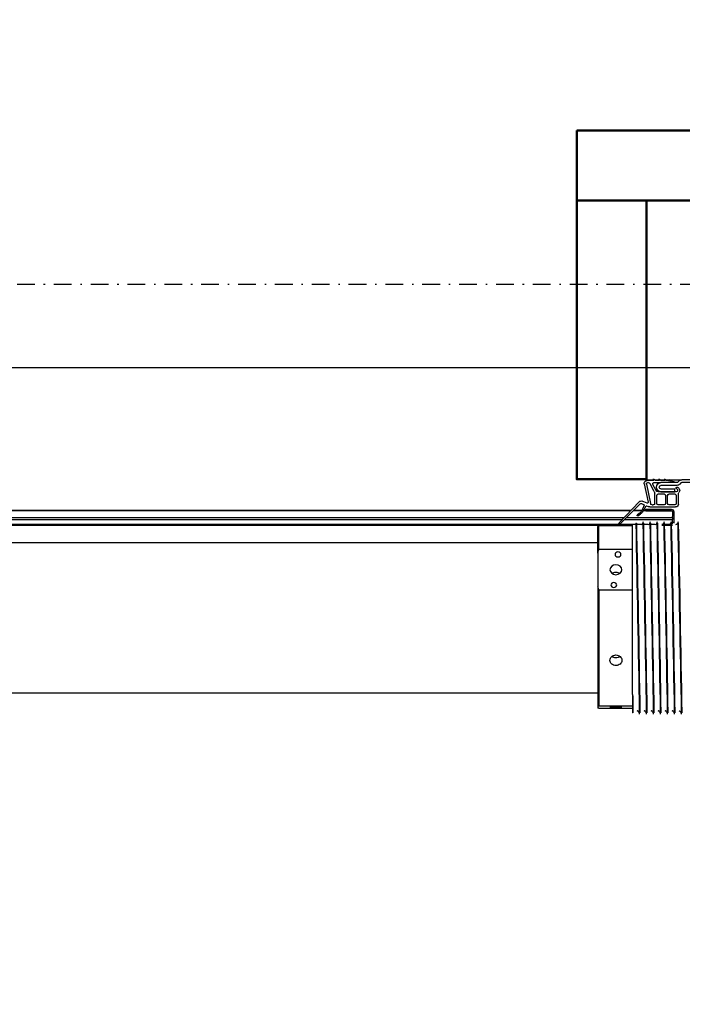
# Model space of a CAD drawing. Header units: centimetres. Extents: x 0 to 55409, y -2708 to 14680.
# Tile 190 of 215: x 51978 to 52025, y 5719 to 5790. Entities that reach past the tile are written whole.
import ezdxf

# ---------------------------------------------------------------- set-up
doc = ezdxf.new("R2010")
doc.units = ezdxf.units.CM
doc.header["$LTSCALE"] = 0.01
doc.linetypes.add('DASHDOT2', pattern=[12.7, 6.35, -3.175, 0, -3.175])
for name, color, linetype in [('A-Grid', 191, 'DASHDOT2'), ('A-konstrukcja', 7, 'Continuous'), ('CKWYMIAR', 3, 'Continuous')]:
    doc.layers.add(name, color=color, linetype=linetype)
doc.layers.add('CKPOM_POWIERZ', color=1, linetype='Continuous', plot=False)
doc.layers.add('CKSCIANY_PRZEKR', color=6, linetype='Continuous', lineweight=50)
doc.styles.get("Standard").update_dxf_attribs({"font": 'ic-simplex.shx', "width": 0.8})
doc.dimstyles.new('Kopia2 CADKON cm', dxfattribs={"dimscale": 5, "dimtxt": 3, "dimasz": 2.5, "dimexe": 1.8, "dimexo": 5, "dimgap": 0.6, "dimtad": 1, "dimrnd": 0.5, "dimtxsty": 'Standard', "dimblk1": 'OBLIQUE', "dimblk2": 'OBLIQUE', "dimsah": 1, "dimcen": 2.5, "dimadec": 1, "dimazin": 2, "dimtfac": 1, "dimtix": 1, "dimtmove": 2, "dimatfit": 3, "dimldrblk": 'OPEN30', "dimfxl": 2, "dimfxlon": 1, "dimtfill": 1, "dimtolj": 1, "dimarcsym": 0})

# ---------------------------------------------------------------- blocks, each defined once
blk = doc.blocks.new('A$7E8814A102C37C')
at = {"layer": 'A-Grid', "ltscale": 20}
blk.add_line((-367, -417), (3350, -417), dxfattribs=at)
blk = doc.blocks.new('A$7E8814B27261F1')
at = {"color": 7, "linetype": 'Continuous'}
for p, q in [((222.1, 386.3), (222.1, 4363.7)), ((222.1, 4363.7), (222.1, 386.3)), ((222.14, 386.35), (222.14, 4363.65)), ((222.19, 386.39), (222.19, 4363.61)), ((222.24, 386.44), (222.24, 4363.56)), ((231.79, 4366.84), (231.79, 374.08)), ((232.43, 4365.85), (232.43, 385)), ((227.23, 391.24), (227.23, 4358.76)), ((228.48, 4357.56), (228.48, 392.44)), ((245, 4340), (245, 410)), ((353, 410), (353, 4340)), ((233.5, 410), (232.75, 409.25)), ((250.04, 409.25), (232.75, 409.25)), ((232.75, 409.25), (232.75, 399.82)), ((252.71, 410), (233.5, 410)), ((250.04, 385), (250.04, 409.25)), ((252.71, 410), (276.18, 410)), ((276.18, 410), (362.28, 410)), ((278.85, 409.25), (278.85, 385)), ((278.85, 409.25), (362.13, 409.25)), ((362.13, 385), (362.13, 409.25)), ((362.28, 410), (363.58, 410)), ((363.73, 409.25), (363.73, 385)), ((215.82, 380.27), (230.89, 394.75)), ((231.49, 393.96), (217.23, 379.71)), ((227.23, 356.5), (227.23, 389.71)), ((228.48, 390.96), (228.48, 356.5)), ((232.75, 394.15), (232.75, 385)), ((222.1, 378.47), (222.1, 384.57)), ((222.1, 384.57), (222.1, 378.47)), ((222.14, 378.5), (222.14, 384.62)), ((222.19, 378.52), (222.19, 384.66)), ((222.24, 378.54), (222.24, 384.71)), ((224.06, 379.98), (225.41, 381.69)), ((225.91, 381.34), (224.5, 379.34)), ((231, 382.71), (231, 382.29)), ((353.89, 385), (232.5, 385)), ((353.89, 385), (367, 385)), ((367, 384.79), (367, 385)), ((0, 0), (0, 375)), ((0, 375), (200, 375)), ((200, 375), (200, 370.22)), ((200.5, 369.72), (200.5, 374.72)), ((202, 373.87), (202, 374.18)), ((203.01, 376.75), (216.18, 373.91)), ((203.22, 375.17), (217, 372.2)), ((216.68, 374.5), (215.33, 378.13)), ((217.04, 378.58), (217.86, 376.81)), ((218.13, 376.71), (222.18, 378.51)), ((218.66, 375.1), (219.21, 373.91)), ((222.59, 377.58), (218.74, 375.36)), ((221.15, 375.5), (221.1, 375.5)), ((221.1, 375.5), (221.1, 357.3)), ((221.15, 375.5), (221.1, 375.5)), ((221.1, 375.5), (221.1, 357.3)), ((221.19, 375.5), (221.15, 375.5)), ((221.15, 375.5), (221.15, 357.3)), ((221.24, 375.5), (221.19, 375.5)), ((221.19, 375.5), (221.19, 357.3)), ((222.24, 375.5), (221.24, 375.5)), ((221.24, 375.5), (221.24, 357.3)), ((222.1, 375.5), (222.1, 377.3)), ((222.1, 377.3), (222.1, 375.5)), ((222.14, 375.5), (222.14, 377.33)), ((222.19, 375.5), (222.19, 377.35)), ((222.24, 375.5), (222.24, 377.38)), ((222.24, 375.5), (222.24, 357.3)), ((231, 377.71), (231, 377.29)), ((367, 379.79), (367, 380.21)), ((367, 374.79), (367, 375.21)), ((199.7, 369.86), (199.7, 370.52)), ((199.7, 370.52), (200.5, 369.72)), ((200.5, 368.72), (199.7, 369.86)), ((200, 369.43), (200, 366.22)), ((200.5, 365.72), (200.5, 368.72)), ((202, 369.72), (202, 364.7)), ((208.52, 369.49), (202.81, 372.52)), ((207.81, 368.17), (203.35, 370.53)), ((217, 369.2), (209.7, 369.2)), ((217, 367.7), (211.2, 367.7)), ((218, 370.96), (218, 370.2)), ((219.5, 372.64), (219.5, 354.2)), ((231, 372.71), (231, 372.29)), ((231, 367.71), (231, 367.3)), ((231.79, 373.33), (231.79, 369.08)), ((367, 369.79), (367, 370.21)), ((199.7, 365.86), (199.7, 366.52)), ((199.7, 366.52), (200.5, 365.72)), ((200.5, 364.72), (199.7, 365.86)), ((199.7, 361.86), (199.7, 362.52)), ((199.7, 362.52), (200.5, 361.72)), ((200.5, 360.72), (199.7, 361.86)), ((200, 365.43), (200, 362.22)), ((200, 361.43), (200, 349.66)), ((200.5, 361.72), (200.5, 364.72)), ((201.02, 357.76), (200.5, 360.72)), ((202, 353.31), (202, 364.7)), ((204, 353.31), (204, 364.7)), ((206.6, 364.7), (206.6, 354.7)), ((208.6, 364.7), (208.6, 354.7)), ((208.7, 353.9), (208.7, 366.7)), ((210.2, 366.7), (210.2, 362.45)), ((211.2, 361.45), (217, 361.45)), ((217, 359.95), (211.2, 359.95)), ((218, 362.45), (218, 366.7)), ((231, 362.71), (231, 362.3)), ((231.79, 364.08), (231.79, 359.08)), ((232.43, 363.97), (232.43, 356.5)), ((367, 364.79), (367, 365.21)), ((367, 359.8), (367, 360.21)), ((200.21, 357.77), (200.09, 358.41)), ((200.09, 358.41), (201.02, 357.76)), ((201.19, 356.78), (200.21, 357.77)), ((201.46, 355.3), (201.19, 356.78)), ((208.6, 354.7), (206.6, 354.7)), ((210.2, 358.95), (210.2, 354.7)), ((211.2, 353.7), (217, 353.7)), ((218, 354.7), (218, 358.95)), ((223.04, 356.5), (226.24, 356.5)), ((223.04, 355.5), (226.24, 355.5)), ((227.23, 356.5), (226.24, 356.5)), ((226.24, 355.5), (227.24, 355.5)), ((227.23, 356.5), (227.24, 356.5)), ((227.24, 356.5), (227.24, 355.5)), ((227.57, 356.5), (227.24, 356.5)), ((227.24, 355.5), (227.57, 355.5)), ((227.57, 356.5), (228.48, 356.5)), ((227.57, 355.5), (230.28, 355.5)), ((228.83, 356.5), (228.48, 356.5)), ((231.79, 356.5), (228.83, 356.5)), ((230.28, 356.5), (230.28, 355.5)), ((230.28, 355.5), (231.19, 355.5)), ((231, 357.71), (231, 357.3)), ((367, 354.8), (367, 355.21)), ((200, 301), (200, 349.66)), ((200.88, 351.78), (201.71, 352.61)), ((202, 301), (202, 349.66)), ((202.29, 350.36), (203.12, 351.19)), ((217.5, 352.2), (210.16, 352.2)), ((231, 352.71), (231, 352.3)), ((367, 349.8), (367, 350.21))]:
    blk.add_line(p, q, dxfattribs=at)
for centre, radius, start, end in [((266.29, 356.35), 55.34, 104.20528, 107.08477), ((262.59, 356.35), 55.34, 72.91523, 75.79472), ((382.47, 405.61), 20.67, 167.72462, 169.84446), ((343.39, 405.61), 20.67, 10.15554, 12.27538), ((231.14, 394.32), 0.5, 315, 119.47485), ((225.65, 381.5), 0.301, 328.3186, 141.6814), ((1137.01, 45999.08), 45625.37, 268.862172, 269.032894), ((1007.37, 38906.96), 38532.49, 268.845502, 269.04765), ((391.03, 2320.36), 1935.71, 268.90065, 269.28658), ((-408.75, 38911.44), 38534.46, 271.153415, 271.153525), ((202.58, 374.72), 2.08, 77.82964, 180), ((203.01, 374.18), 1.01, 77.82035, 180), ((217.2, 378.83), 2, 133.8548, 200.45008), ((216.27, 374.34), 0.441, 257.82964, 20.45008), ((217.94, 379), 1, 135, 205), ((218.04, 376.89), 0.2, 205, 294), ((218.84, 375.19), 0.2, 120, 205), ((220.14, 383.08), 5, 294, 321.6814), ((219.59, 382.78), 6, 300, 325), ((230.05, 379.89), 2.39, 270.27368, 342.85508), ((230.05, 374.89), 2.39, 270.27368, 342.85508), ((1137.01, 45994.08), 45625.37, 268.862172, 269.032894), ((1007.37, 38901.96), 38532.49, 268.845502, 269.04765), ((-408.75, 38906.44), 38534.46, 271.153415, 271.153525), ((-408.75, 38901.44), 38534.46, 271.153415, 271.153525), ((203.53, 373.87), 1.53, 180, 242.06083), ((202.92, 369.72), 0.921, 62.06083, 180), ((205.3, 364.7), 3.3, 0, 180), ((207.03, 366.7), 1.66, 0, 62.06083), ((209.7, 371.72), 2.52, 242.06083, 270), ((211.2, 366.7), 1, 90, 180), ((216.73, 370.96), 1.27, 0, 77.82035), ((217, 370.2), 1, 270, 0), ((217, 366.7), 1, 0, 90), ((216.5, 372.64), 3, 0, 25), ((230.05, 369.89), 2.39, 270.27368, 342.85508), ((1137.01, 45989.08), 45625.37, 268.862172, 269.032894), ((1007.37, 38896.96), 38532.49, 268.845502, 269.04765), ((1137.01, 45984.08), 45625.37, 268.862172, 269.032894), ((1007.37, 38891.96), 38532.49, 268.845502, 269.04765), ((-408.75, 38896.45), 38534.46, 271.153415, 271.153525), ((205.3, 364.7), 1.3, 0, 180), ((211.2, 362.45), 1, 180, 270), ((211.2, 358.95), 1, 90, 180), ((217, 362.45), 1, 270, 0), ((217, 358.95), 1, 0, 90), ((230.05, 364.89), 2.39, 270.27368, 342.85508), ((1137.01, 45979.08), 45625.37, 268.862172, 269.032894), ((1007.37, 38886.97), 38532.49, 268.845502, 269.04765), ((-408.75, 38891.45), 38534.46, 271.153415, 271.153525), ((202.19, 355.43), 0.749, 190, 255.12), ((201, 353.31), 1, 315, 0), ((201, 353.31), 3, 315, 0), ((205.9, 353.15), 0.75, 23.91653, 203.91653), ((207.6, 353.9), 2.6, 203.91653, 308.69474), ((207.6, 353.9), 1.1, 203.91653, 0), ((211.2, 354.7), 1, 180, 270), ((217, 354.7), 1, 270, 0), ((217.5, 354.2), 2, 270, 0), ((222.9, 357.3), 1.8, 180, 270), ((222.9, 357.3), 1.8, 180, 270), ((222.95, 357.3), 1.8, 180, 270), ((222.99, 357.3), 1.8, 180, 270), ((223.04, 357.3), 1.8, 180, 270), ((223.04, 357.3), 0.8, 180, 270), ((230.05, 359.89), 2.39, 270.27368, 342.85508), ((230.05, 354.89), 2.39, 270.27368, 342.85508), ((1137.01, 45974.08), 45625.37, 268.862172, 269.032894), ((1007.37, 38881.97), 38532.49, 268.845502, 269.04765), ((-408.75, 38886.45), 38534.46, 271.153415, 271.153525), ((-408.75, 38881.45), 38534.46, 271.153415, 271.153525), ((203, 349.66), 3, 135, 180), ((203, 349.66), 1, 135, 180), ((210.16, 350.7), 1.5, 90, 128.69474), ((1137.01, 45969.08), 45625.37, 268.862172, 269.032894), ((1007.37, 38876.97), 38532.49, 268.845502, 269.04765), ((-408.75, 38876.45), 38534.46, 271.153415, 271.153525)]:
    blk.add_arc(centre, radius, start, end, dxfattribs=at)
for centre, major_axis, ratio in [((253.5, 395.5), (0, -2.1), 0.841709), ((264.44, 397), (0, 4.25), 0.841709), ((275.39, 398.5), (0, -2.1), 0.841709), ((362.32, 395.5), (0, -2.1), 0.04674), ((362.93, 397), (0, 4.25), 0.04674), ((363.54, 398.5), (0, -2.1), 0.04674)]:
    blk.add_ellipse(centre, major_axis=major_axis, ratio=ratio, dxfattribs=at)
for points in [[(232.75, 399.86), (232.75, 399.09), (232.76, 398.06), (232.76, 397)], [(232.76, 397), (232.76, 395.94), (232.75, 394.89), (232.75, 394.12)], [(326.64, 394.12), (327.25, 394.89), (327.6, 395.94), (327.6, 397)], [(327.6, 397), (327.6, 398.05), (327.25, 399.09), (326.65, 399.86)], [(367, 380.21), (367, 380.21), (366.98, 380.21), (366.93, 380.21)], [(367, 375.21), (367, 375.21), (366.98, 375.21), (366.93, 375.21)], [(367, 370.21), (367, 370.21), (366.98, 370.21), (366.93, 370.21)], [(367, 365.21), (367, 365.21), (366.98, 365.21), (366.93, 365.21)], [(367, 360.21), (367, 360.21), (366.98, 360.21), (366.93, 360.21)], [(367, 355.21), (367, 355.21), (366.98, 355.22), (366.93, 355.22)], [(367, 350.21), (367, 350.22), (366.98, 350.22), (366.93, 350.22)]]:
    blk.add_open_spline(points, degree=3, dxfattribs=at)
for points, knots in [([(267.08, 399.82), (266.53, 399.04), (266.22, 398.02), (266.22, 395.99), (266.52, 394.98), (267.06, 394.21)], [0.384709, 0.384709, 0.384709, 0.384709, 0.5, 0.5, 0.6138838, 0.6138838, 0.6138838, 0.6138838]), ([(333.12, 397), (333.12, 395.88), (332.73, 394.78), (331.37, 393.21), (330.39, 392.75), (328.42, 392.75), (327.43, 393.2), (325.99, 394.79), (325.57, 395.89), (325.57, 398.11), (325.99, 399.22), (327.42, 400.79), (328.41, 401.25), (330.4, 401.25), (331.36, 400.79), (332.72, 399.22), (333.12, 398.12), (333.12, 397)], [0, 0, 0, 0, 0.125, 0.125, 0.25, 0.25, 0.375, 0.375, 0.5, 0.5, 0.625, 0.625, 0.75, 0.75, 0.875, 0.875, 1, 1, 1, 1]), ([(367.94, 380), (367.94, 380), (367.94, 380), (367.94, 380), (367.8, 380.01), (367.67, 380.02), (367.39, 380.07), (366.84, 380.24), (366.22, 380.69), (365.77, 381.25), (365.69, 381.6), (365.67, 381.69)], [0.1861249, 0.1861249, 0.1861249, 0.1861249, 0.2261769, 0.4214762, 0.4724045, 0.5083702, 0.5480959, 0.6471273, 0.8033109, 0.9563027, 1, 1, 1, 1]), ([(367.94, 375), (367.94, 375), (367.94, 375), (367.94, 375), (367.8, 375.01), (367.67, 375.02), (367.39, 375.07), (366.84, 375.24), (366.22, 375.69), (365.77, 376.25), (365.69, 376.6), (365.67, 376.69)], [0.1861249, 0.1861249, 0.1861249, 0.1861249, 0.2261769, 0.4214762, 0.4724045, 0.5083702, 0.5480959, 0.6471273, 0.8033109, 0.9563027, 1, 1, 1, 1]), ([(367.94, 370), (367.94, 370), (367.94, 370), (367.94, 370), (367.8, 370.01), (367.67, 370.02), (367.39, 370.07), (366.84, 370.24), (366.22, 370.69), (365.77, 371.25), (365.69, 371.6), (365.67, 371.69)], [0.1861249, 0.1861249, 0.1861249, 0.1861249, 0.2261769, 0.4214762, 0.4724045, 0.5083702, 0.5480959, 0.6471273, 0.8033109, 0.9563027, 1, 1, 1, 1]), ([(367.94, 365), (367.94, 365), (367.94, 365), (367.94, 365), (367.8, 365.01), (367.67, 365.02), (367.39, 365.07), (366.84, 365.24), (366.22, 365.69), (365.77, 366.25), (365.69, 366.6), (365.67, 366.69)], [0.1861249, 0.1861249, 0.1861249, 0.1861249, 0.2261769, 0.4214762, 0.4724045, 0.5083702, 0.5480959, 0.6471273, 0.8033109, 0.9563027, 1, 1, 1, 1]), ([(367.94, 360.01), (367.94, 360.01), (367.94, 360.01), (367.94, 360), (367.8, 360.01), (367.67, 360.02), (367.39, 360.07), (366.84, 360.24), (366.22, 360.69), (365.77, 361.26), (365.69, 361.6), (365.67, 361.69)], [0.1861249, 0.1861249, 0.1861249, 0.1861249, 0.2261769, 0.4214762, 0.4724045, 0.5083702, 0.5480959, 0.6471273, 0.8033109, 0.9563027, 1, 1, 1, 1]), ([(367.94, 355.01), (367.94, 355.01), (367.94, 355.01), (367.94, 355.01), (367.8, 355.01), (367.67, 355.03), (367.39, 355.07), (366.84, 355.25), (366.22, 355.69), (365.77, 356.26), (365.69, 356.6), (365.67, 356.69)], [0.1861249, 0.1861249, 0.1861249, 0.1861249, 0.2261769, 0.4214762, 0.4724045, 0.5083702, 0.5480959, 0.6471273, 0.8033109, 0.9563027, 1, 1, 1, 1]), ([(367.94, 350.01), (367.94, 350.01), (367.94, 350.01), (367.94, 350.01), (367.8, 350.01), (367.67, 350.03), (367.39, 350.07), (366.84, 350.25), (366.22, 350.69), (365.77, 351.26), (365.69, 351.6), (365.67, 351.69)], [0.1861249, 0.1861249, 0.1861249, 0.1861249, 0.2261769, 0.4214762, 0.4724045, 0.5083702, 0.5480959, 0.6471273, 0.8033109, 0.9563027, 1, 1, 1, 1])]:
    blk.add_open_spline(points, degree=3, knots=knots, dxfattribs=at)
blk = doc.blocks.new('_OBLIQUE')
at = {"color": 0, "linetype": 'ByBlock'}
blk.add_line((-0.5, -0.5), (0.5, 0.5), dxfattribs=at)
blk = doc.blocks.new('*D269')
at = {"layer": 'CKWYMIAR', "color": 0, "lineweight": -2}
for p, q in [((49561.82, 5913.778), (49561.82, 5932.778)), ((52583.82, 5913.778), (52583.82, 5932.778)), ((49561.82, 5923.778), (52583.82, 5923.778))]:
    blk.add_line(p, q, dxfattribs=at)
at = {"layer": 'CKWYMIAR', "color": 0, "lineweight": -2, "xscale": 12.5, "yscale": 12.5, "zscale": 12.5, "rotation": 180}
blk.add_blockref('_OBLIQUE', (49561.82, 5923.778), dxfattribs=at)
at = {"layer": 'CKWYMIAR', "color": 0, "lineweight": -2, "xscale": 12.5, "yscale": 12.5, "zscale": 12.5}
blk.add_blockref('_OBLIQUE', (52583.82, 5923.778), dxfattribs=at)
at = {"layer": 'CKWYMIAR', "color": 0, "lineweight": -3, "insert": (51072.82, 5934.278), "char_height": 15, "attachment_point": 5, "bg_fill": 3, "box_fill_scale": 1.1, "bg_fill_color": 256, "bg_fill_true_color": 13158600, "bg_fill_transparency": 0}
blk.add_mtext('\\A1;3022', dxfattribs=at)
blk = doc.blocks.new('_Open30')
at = {"color": 0, "linetype": 'ByBlock', "lineweight": -2}
for p, q in [((-1, 0.2679), (0, 0)), ((0, 0), (-1, -0.2679)), ((0, 0), (-1, 0))]:
    blk.add_line(p, q, dxfattribs=at)

msp = doc.modelspace()

# ---------------------------------------------------------------- linework, layer by layer
at = {"layer": 'CKPOM_POWIERZ'}
msp.add_lwpolyline([(51083.82, 4526.604), (52566.82, 4526.604), (52566.82, 5764.604), (51083.82, 5764.604)], close=True, dxfattribs=at)
at = {"layer": 'CKSCIANY_PRZEKR'}
for p, q in [((52017.929, 5781.604), (52583.82, 5781.604)), ((52017.929, 5776.604), (52578.82, 5776.604))]:
    msp.add_line(p, q, dxfattribs=at)
msp.add_lwpolyline([(52017.929, 5781.604), (52017.929, 5756.625), (52022.929, 5756.625), (52022.929, 5776.604)], dxfattribs=at)

# ---------------------------------------------------------------- block references
at = {"layer": 'A-Grid', "lineweight": -3}
msp.add_blockref('A$7E8814A102C37C', (49572.82, 6187.604), dxfattribs=at)
at = {"layer": 'A-konstrukcja', "xscale": -0.1, "yscale": 0.1, "zscale": 0.1, "rotation": 90}
msp.add_blockref('A$7E8814B27261F1', (52060.429, 5776.583), dxfattribs=at)

# ---------------------------------------------------------------- next in the draw order: dimensions: what is measured, and where the dimension line sits
at = {"layer": 'CKWYMIAR', "lineweight": -3}
dim = msp.add_linear_dim(base=(52583.82, 5923.778), p1=(49561.82, 5781.604), p2=(52583.82, 5781.604), dimstyle='Kopia2 CADKON cm', override={"dimtxt": 3, "dimfxl": 2, "dimfxlon": 1, "dimtfill": 1, "dimtfillclr": 0}, dxfattribs=at)
dim.commit()
dim.dimension.update_dxf_attribs({"geometry": '*D269', "text_midpoint": (51072.82, 5934.278)})

doc.saveas('drawing.dxf')
